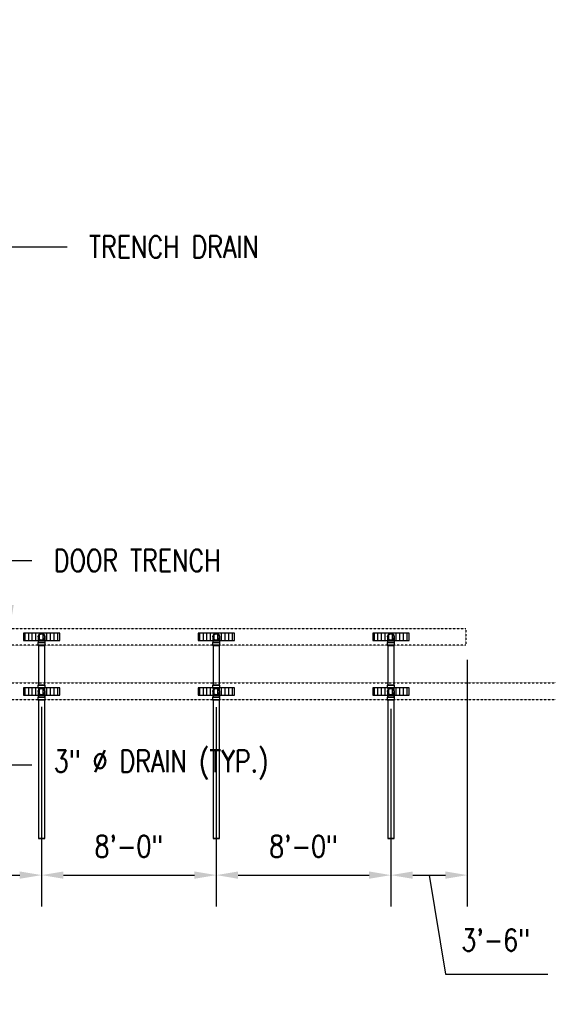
# Model space of a CAD drawing. Header units: inches. Extents: x -783 to 21281, y 0 to 3129.
# Tile 7 of 32: x 345 to 636, y 623 to 1164. Entities that reach past the tile are written whole.
import ezdxf
from ezdxf import colors
from ezdxf.entities.mleader import LeaderData, LeaderLine
from ezdxf.math import Vec2, Vec3

# ---------------------------------------------------------------- set-up
doc = ezdxf.new("R2010")
doc.units = ezdxf.units.IN
doc.header["$MEASUREMENT"] = 0
doc.linetypes.add('Hidden 3_32_', pattern=[0.140625, 0.09375, -0.046875])
for name, color, linetype in [('A-DETL-HDLN', 90, 'Hidden 3_32_'), ('P-PIPE', 3, 'Continuous'), ('S-ANNO-DIMS', 1, 'Continuous'), ('S-ANNO-NOTE', 2, 'Continuous')]:
    doc.layers.add(name, color=color, linetype=linetype)
doc.layers.add('A-WALL-PATT', color=9, linetype='Continuous', true_color=0x808080)
doc.styles.add('Annotative', font='romans.shx', dxfattribs={"width": 0.8, "height": 0.125})
doc.dimstyles.new('Annotative', dxfattribs={"dimscale": 0, "dimtxt": 0.125, "dimasz": 0.125, "dimexe": 0.18, "dimexo": 0.0625, "dimgap": 0.09, "dimtad": 1, "dimdec": 3, "dimzin": 3, "dimdsep": 46, "dimlunit": 4, "dimtxsty": 'Annotative', "dimcen": 0.09, "dimclrt": 2, "dimazin": 2, "dimtfac": 1, "dimtdec": 3, "dimtmove": 0, "dimatfit": 0, "dimfxl": 1, "dimtfill": 1, "dimfrac": 2, "dimtolj": 1, "dimtzin": 0, "dimarcsym": 0})
pattern_1 = [(90, (-6e-12, -7e-13), (-2, 1e-16), [])]

# ---------------------------------------------------------------- blocks, each defined once
blk = doc.blocks.new('Bend - PVC - Sch 40 - DWV_USACE - Standard-1094379-00_SP_Foundation Drainage Plan-TO FDN_DOC')
at = {"layer": 'P-PIPE'}
for p, q in [((656.48, 791.55), (656.48, 790.05)), ((660.43, 790.05), (660.43, 791.55))]:
    blk.add_line(p, q, dxfattribs=at)
at = {"layer": 'P-PIPE', "flags": 128}
for points in [[(656.71, 794.61), (656.71, 794.68), (656.71, 794.75), (656.72, 794.82), (656.73, 794.89), (656.74, 794.96), (656.76, 795.03), (656.77, 795.09), (656.79, 795.16), (656.82, 795.23), (656.84, 795.29), (656.87, 795.35), (656.9, 795.42), (656.94, 795.48), (656.97, 795.54), (657.01, 795.6), (657.05, 795.65), (657.09, 795.71), (657.14, 795.76), (657.19, 795.82), (657.24, 795.86), (657.29, 795.91), (657.34, 795.96), (657.4, 796), (657.45, 796.04), (657.51, 796.08), (657.57, 796.12), (657.63, 796.15), (657.69, 796.18), (657.76, 796.21), (657.82, 796.24), (657.89, 796.26), (657.95, 796.29), (658.02, 796.3), (658.09, 796.32), (658.16, 796.33), (658.23, 796.34), (658.3, 796.35), (658.37, 796.36), (658.44, 796.36), (658.46, 796.36)], [(658.46, 796.36), (658.53, 796.36), (658.6, 796.35), (658.66, 796.35), (658.73, 796.34), (658.8, 796.32), (658.87, 796.31), (658.94, 796.29), (659.01, 796.27), (659.07, 796.25), (659.14, 796.22), (659.2, 796.19), (659.26, 796.16), (659.32, 796.13), (659.38, 796.09), (659.44, 796.05), (659.5, 796.01), (659.56, 795.97), (659.61, 795.93), (659.66, 795.88), (659.71, 795.83), (659.76, 795.78), (659.8, 795.72), (659.85, 795.67), (659.89, 795.61), (659.93, 795.55), (659.96, 795.5), (660, 795.43), (660.03, 795.37), (660.06, 795.31), (660.09, 795.24), (660.11, 795.18), (660.13, 795.11), (660.15, 795.04), (660.17, 794.98), (660.18, 794.91), (660.19, 794.84), (660.2, 794.77), (660.2, 794.7), (660.21, 794.63), (660.21, 794.61)], [(658.46, 792.86), (658.39, 792.86), (658.32, 792.87), (658.25, 792.87), (658.18, 792.88), (658.11, 792.89), (658.04, 792.91), (657.97, 792.93), (657.9, 792.95), (657.84, 792.97), (657.77, 793), (657.71, 793.03), (657.65, 793.06), (657.59, 793.09), (657.53, 793.13), (657.47, 793.17), (657.41, 793.21), (657.35, 793.25), (657.3, 793.29), (657.25, 793.34), (657.2, 793.39), (657.15, 793.44), (657.11, 793.49), (657.06, 793.55), (657.02, 793.61), (656.98, 793.66), (656.95, 793.72), (656.91, 793.78), (656.88, 793.85), (656.85, 793.91), (656.82, 793.98), (656.8, 794.04), (656.78, 794.11), (656.76, 794.18), (656.74, 794.24), (656.73, 794.31), (656.72, 794.38), (656.71, 794.45), (656.71, 794.52), (656.71, 794.59), (656.71, 794.61)], [(656.71, 792.75), (656.71, 792.86), (656.71, 792.97), (656.71, 793.08), (656.71, 793.19), (656.71, 793.29), (656.71, 793.39), (656.71, 793.49), (656.71, 793.58), (656.71, 793.67), (656.71, 793.76), (656.71, 793.84), (656.71, 793.92), (656.71, 794), (656.71, 794.07), (656.71, 794.14), (656.71, 794.2), (656.71, 794.26), (656.71, 794.31), (656.71, 794.36), (656.71, 794.41), (656.71, 794.45), (656.71, 794.49), (656.71, 794.52), (656.71, 794.55), (656.71, 794.57), (656.71, 794.59), (656.71, 794.6), (656.71, 794.61), (656.71, 794.61)], [(656.71, 791.55), (656.71, 791.67), (656.71, 791.79), (656.71, 791.92), (656.71, 792.04), (656.71, 792.16), (656.71, 792.28), (656.71, 792.4), (656.71, 792.52), (656.71, 792.63), (656.71, 792.71)], [(660.21, 794.61), (660.2, 794.54), (660.2, 794.47), (660.19, 794.4), (660.18, 794.33), (660.17, 794.26), (660.16, 794.19), (660.14, 794.13), (660.12, 794.06), (660.09, 793.99), (660.07, 793.93), (660.04, 793.86), (660.01, 793.8), (659.97, 793.74), (659.94, 793.68), (659.9, 793.62), (659.86, 793.56), (659.82, 793.51), (659.77, 793.46), (659.72, 793.4), (659.67, 793.35), (659.62, 793.31), (659.57, 793.26), (659.52, 793.22), (659.46, 793.18), (659.4, 793.14), (659.34, 793.1), (659.28, 793.07), (659.22, 793.03), (659.15, 793.01), (659.09, 792.98), (659.02, 792.95), (658.96, 792.93), (658.89, 792.91), (658.82, 792.9), (658.75, 792.88), (658.68, 792.87), (658.61, 792.87), (658.54, 792.86), (658.47, 792.86), (658.46, 792.86)], [(660.21, 794.61), (660.21, 794.61), (660.21, 794.6), (660.21, 794.59), (660.21, 794.57), (660.21, 794.55), (660.21, 794.52), (660.21, 794.49), (660.21, 794.45), (660.21, 794.41), (660.21, 794.37), (660.21, 794.31), (660.21, 794.26), (660.21, 794.2), (660.21, 794.14), (660.21, 794.07), (660.21, 794), (660.21, 793.92), (660.21, 793.84), (660.21, 793.76), (660.21, 793.67), (660.21, 793.58), (660.21, 793.49), (660.21, 793.39), (660.21, 793.29), (660.21, 793.19), (660.21, 793.08), (660.21, 792.97), (660.21, 792.86), (660.21, 792.75), (660.21, 792.71)], [(660.21, 792.71), (660.21, 792.64), (660.21, 792.52), (660.21, 792.4), (660.21, 792.28), (660.21, 792.16), (660.21, 792.04), (660.21, 791.92), (660.21, 791.8), (660.21, 791.67), (660.21, 791.55), (660.21, 791.55)]]:
    blk.add_lwpolyline(points, dxfattribs=at)
at = {"layer": 'P-PIPE'}
for radius, start, end in [(1.98, 90, 254.3897), (1.98, 90, 254.3897), (1.75, 90, 270), (1.98, 285.6103, 90), (1.98, 285.6103, 90), (1.75, 270, 90), (1.98, 255, 270), (1.98, 255, 270), (1.98, 270, 285), (1.98, 270, 285)]:
    blk.add_arc((658.46, 794.61), radius, start, end, dxfattribs=at)
for centre, major_axis, start_param, end_param in [((658.46, 791.55), (1.98, 0), 1.570796, 4.712389), ((658.46, 790.05), (1.98, 0), 1.570796, 4.712389), ((658.46, 791.55), (1.75, 0), 1.570796, 4.712389), ((658.46, 791.55), (1.98, 0), 4.712389, 7.853982), ((658.46, 791.55), (1.75, 0), 4.712389, 7.853982), ((658.46, 790.05), (1.98, 0), 4.712389, 7.853982)]:
    blk.add_ellipse(centre, major_axis=major_axis, ratio=0.010416, start_param=start_param, end_param=end_param, dxfattribs=at)
blk = doc.blocks.new('Mechanical_Box_H_rvt-1-00_SP_Foundation Drainage Plan-TO FDN_DOC')
at = {"layer": 'P-PIPE'}
for p, q in [((355.33, 820.05), (355.33, 798.12)), ((358.83, 798.12), (358.83, 820.05)), ((451.33, 820.05), (451.33, 798.12)), ((454.83, 798.12), (454.83, 820.05)), ((547.33, 820.05), (547.33, 798.12)), ((550.83, 798.12), (550.83, 820.05)), ((355.1, 798.12), (355.1, 796.71)), ((355.1, 796.71), (355.1, 796.62)), ((355.33, 796.62), (355.33, 792.71)), ((358.83, 792.71), (358.83, 796.62)), ((359.06, 796.71), (359.06, 798.12)), ((359.06, 796.62), (359.06, 796.71)), ((451.1, 798.12), (451.1, 796.71)), ((451.1, 796.71), (451.1, 796.62)), ((451.33, 796.62), (451.33, 792.71)), ((454.83, 792.71), (454.83, 796.62)), ((455.06, 796.71), (455.06, 798.12)), ((455.06, 796.62), (455.06, 796.71)), ((547.1, 798.12), (547.1, 796.71)), ((547.1, 796.71), (547.1, 796.62)), ((547.33, 796.62), (547.33, 792.71)), ((550.83, 792.71), (550.83, 796.62)), ((551.06, 796.71), (551.06, 798.12)), ((551.06, 796.62), (551.06, 796.71)), ((355.1, 791.63), (355.1, 790.13)), ((355.33, 792.71), (355.33, 791.63)), ((355.33, 790.13), (355.33, 713.98)), ((358.83, 791.63), (358.83, 792.71)), ((358.83, 713.98), (358.83, 790.13)), ((359.06, 790.13), (359.06, 791.63)), ((451.1, 791.63), (451.1, 790.13)), ((451.33, 792.71), (451.33, 791.63)), ((451.33, 790.13), (451.33, 713.98)), ((454.83, 791.63), (454.83, 792.71)), ((454.83, 713.98), (454.83, 790.13)), ((455.06, 790.13), (455.06, 791.63)), ((547.1, 791.63), (547.1, 790.13)), ((547.33, 792.71), (547.33, 791.63)), ((547.33, 790.13), (547.33, 713.98)), ((550.83, 791.63), (550.83, 792.71)), ((550.83, 713.98), (550.83, 790.13)), ((551.06, 790.13), (551.06, 791.63))]:
    blk.add_line(p, q, dxfattribs=at)
at = {"layer": 'P-PIPE', "flags": 128}
for points in [[(355.33, 794.61), (355.33, 794.68), (355.33, 794.75), (355.34, 794.82), (355.35, 794.89), (355.36, 794.96), (355.38, 795.03), (355.4, 795.09), (355.42, 795.16), (355.44, 795.23), (355.47, 795.29), (355.49, 795.35), (355.52, 795.42), (355.56, 795.48), (355.59, 795.54), (355.63, 795.6), (355.67, 795.65), (355.72, 795.71), (355.76, 795.76), (355.81, 795.82), (355.86, 795.86), (355.91, 795.91), (355.96, 795.96), (356.02, 796), (356.07, 796.04), (356.13, 796.08), (356.19, 796.12), (356.25, 796.15), (356.31, 796.18), (356.38, 796.21), (356.44, 796.24), (356.51, 796.26), (356.58, 796.29), (356.64, 796.3), (356.71, 796.32), (356.78, 796.33), (356.85, 796.34), (356.92, 796.35), (356.99, 796.36), (357.06, 796.36), (357.08, 796.36)], [(357.08, 796.36), (357.15, 796.36), (357.22, 796.35), (357.29, 796.35), (357.36, 796.34), (357.42, 796.32), (357.49, 796.31), (357.56, 796.29), (357.63, 796.27), (357.69, 796.25), (357.76, 796.22), (357.82, 796.19), (357.89, 796.16), (357.95, 796.13), (358.01, 796.09), (358.07, 796.05), (358.12, 796.01), (358.18, 795.97), (358.23, 795.93), (358.28, 795.88), (358.33, 795.83), (358.38, 795.78), (358.43, 795.72), (358.47, 795.67), (358.51, 795.61), (358.55, 795.55), (358.59, 795.5), (358.62, 795.43), (358.65, 795.37), (358.68, 795.31), (358.71, 795.24), (358.73, 795.18), (358.75, 795.11), (358.77, 795.04), (358.79, 794.98), (358.8, 794.91), (358.81, 794.84), (358.82, 794.77), (358.82, 794.7), (358.83, 794.63), (358.83, 794.61)], [(451.33, 794.61), (451.33, 794.68), (451.33, 794.75), (451.34, 794.82), (451.35, 794.89), (451.36, 794.96), (451.38, 795.03), (451.4, 795.09), (451.42, 795.16), (451.44, 795.23), (451.47, 795.29), (451.49, 795.35), (451.52, 795.42), (451.56, 795.48), (451.59, 795.54), (451.63, 795.6), (451.67, 795.65), (451.72, 795.71), (451.76, 795.76), (451.81, 795.82), (451.86, 795.86), (451.91, 795.91), (451.96, 795.96), (452.02, 796), (452.07, 796.04), (452.13, 796.08), (452.19, 796.12), (452.25, 796.15), (452.31, 796.18), (452.38, 796.21), (452.44, 796.24), (452.51, 796.26), (452.58, 796.29), (452.64, 796.3), (452.71, 796.32), (452.78, 796.33), (452.85, 796.34), (452.92, 796.35), (452.99, 796.36), (453.06, 796.36), (453.08, 796.36)], [(453.08, 796.36), (453.15, 796.36), (453.22, 796.35), (453.29, 796.35), (453.36, 796.34), (453.42, 796.32), (453.49, 796.31), (453.56, 796.29), (453.63, 796.27), (453.69, 796.25), (453.76, 796.22), (453.82, 796.19), (453.89, 796.16), (453.95, 796.13), (454.01, 796.09), (454.07, 796.05), (454.12, 796.01), (454.18, 795.97), (454.23, 795.93), (454.28, 795.88), (454.33, 795.83), (454.38, 795.78), (454.43, 795.72), (454.47, 795.67), (454.51, 795.61), (454.55, 795.55), (454.59, 795.5), (454.62, 795.43), (454.65, 795.37), (454.68, 795.31), (454.71, 795.24), (454.73, 795.18), (454.75, 795.11), (454.77, 795.04), (454.79, 794.98), (454.8, 794.91), (454.81, 794.84), (454.82, 794.77), (454.82, 794.7), (454.83, 794.63), (454.83, 794.61)], [(547.33, 794.61), (547.33, 794.68), (547.33, 794.75), (547.34, 794.82), (547.35, 794.89), (547.36, 794.96), (547.38, 795.03), (547.4, 795.09), (547.42, 795.16), (547.44, 795.23), (547.47, 795.29), (547.49, 795.35), (547.52, 795.42), (547.56, 795.48), (547.59, 795.54), (547.63, 795.6), (547.67, 795.65), (547.72, 795.71), (547.76, 795.76), (547.81, 795.82), (547.86, 795.86), (547.91, 795.91), (547.96, 795.96), (548.02, 796), (548.07, 796.04), (548.13, 796.08), (548.19, 796.12), (548.25, 796.15), (548.31, 796.18), (548.38, 796.21), (548.44, 796.24), (548.51, 796.26), (548.58, 796.29), (548.64, 796.3), (548.71, 796.32), (548.78, 796.33), (548.85, 796.34), (548.92, 796.35), (548.99, 796.36), (549.06, 796.36), (549.08, 796.36)], [(549.08, 796.36), (549.15, 796.36), (549.22, 796.35), (549.29, 796.35), (549.36, 796.34), (549.42, 796.32), (549.49, 796.31), (549.56, 796.29), (549.63, 796.27), (549.69, 796.25), (549.76, 796.22), (549.82, 796.19), (549.89, 796.16), (549.95, 796.13), (550.01, 796.09), (550.07, 796.05), (550.12, 796.01), (550.18, 795.97), (550.23, 795.93), (550.28, 795.88), (550.33, 795.83), (550.38, 795.78), (550.43, 795.72), (550.47, 795.67), (550.51, 795.61), (550.55, 795.55), (550.59, 795.5), (550.62, 795.43), (550.65, 795.37), (550.68, 795.31), (550.71, 795.24), (550.73, 795.18), (550.75, 795.11), (550.77, 795.04), (550.79, 794.98), (550.8, 794.91), (550.81, 794.84), (550.82, 794.77), (550.82, 794.7), (550.83, 794.63), (550.83, 794.61)], [(357.08, 792.86), (357.01, 792.86), (356.94, 792.87), (356.87, 792.87), (356.8, 792.88), (356.73, 792.89), (356.66, 792.91), (356.59, 792.93), (356.53, 792.95), (356.46, 792.97), (356.4, 793), (356.33, 793.03), (356.27, 793.06), (356.21, 793.09), (356.15, 793.13), (356.09, 793.17), (356.03, 793.21), (355.98, 793.25), (355.92, 793.29), (355.87, 793.34), (355.82, 793.39), (355.77, 793.44), (355.73, 793.49), (355.68, 793.55), (355.64, 793.61), (355.6, 793.66), (355.57, 793.72), (355.53, 793.78), (355.5, 793.85), (355.47, 793.91), (355.45, 793.98), (355.42, 794.04), (355.4, 794.11), (355.38, 794.18), (355.37, 794.24), (355.35, 794.31), (355.34, 794.38), (355.33, 794.45), (355.33, 794.52), (355.33, 794.59), (355.33, 794.61)], [(355.33, 792.74), (355.33, 792.86), (355.33, 792.97), (355.33, 793.08), (355.33, 793.18), (355.33, 793.28), (355.33, 793.39), (355.33, 793.48), (355.33, 793.58), (355.33, 793.67), (355.33, 793.75), (355.33, 793.84), (355.33, 793.92), (355.33, 793.99), (355.33, 794.07), (355.33, 794.13), (355.33, 794.2), (355.33, 794.26), (355.33, 794.31), (355.33, 794.36), (355.33, 794.41), (355.33, 794.45), (355.33, 794.49), (355.33, 794.52), (355.33, 794.55), (355.33, 794.57), (355.33, 794.59), (355.33, 794.6), (355.33, 794.61), (355.33, 794.61)], [(355.33, 791.54), (355.33, 791.66), (355.33, 791.79), (355.33, 791.91), (355.33, 792.03), (355.33, 792.15), (355.33, 792.27), (355.33, 792.39), (355.33, 792.51), (355.33, 792.63), (355.33, 792.71)], [(358.83, 794.61), (358.83, 794.54), (358.82, 794.47), (358.81, 794.4), (358.8, 794.33), (358.79, 794.26), (358.78, 794.19), (358.76, 794.13), (358.74, 794.06), (358.71, 793.99), (358.69, 793.93), (358.66, 793.86), (358.63, 793.8), (358.6, 793.74), (358.56, 793.68), (358.52, 793.62), (358.48, 793.56), (358.44, 793.51), (358.39, 793.46), (358.35, 793.4), (358.3, 793.35), (358.25, 793.31), (358.19, 793.26), (358.14, 793.22), (358.08, 793.18), (358.02, 793.14), (357.96, 793.1), (357.9, 793.07), (357.84, 793.03), (357.78, 793.01), (357.71, 792.98), (357.65, 792.95), (357.58, 792.93), (357.51, 792.91), (357.44, 792.9), (357.37, 792.88), (357.31, 792.87), (357.24, 792.87), (357.17, 792.86), (357.1, 792.86), (357.08, 792.86)], [(358.83, 794.61), (358.83, 794.61), (358.83, 794.6), (358.83, 794.59), (358.83, 794.57), (358.83, 794.55), (358.83, 794.52), (358.83, 794.49), (358.83, 794.45), (358.83, 794.41), (358.83, 794.36), (358.83, 794.31), (358.83, 794.26), (358.83, 794.2), (358.83, 794.14), (358.83, 794.07), (358.83, 794), (358.83, 793.92), (358.83, 793.84), (358.83, 793.76), (358.83, 793.67), (358.83, 793.58), (358.83, 793.48), (358.83, 793.39), (358.83, 793.29), (358.83, 793.18), (358.83, 793.08), (358.83, 792.97), (358.83, 792.86), (358.83, 792.75)], [(358.83, 792.71), (358.83, 792.63), (358.83, 792.51), (358.83, 792.4), (358.83, 792.28), (358.83, 792.16), (358.83, 792.03), (358.83, 791.91), (358.83, 791.79), (358.83, 791.66), (358.83, 791.54), (358.83, 791.54)], [(453.08, 792.86), (453.01, 792.86), (452.94, 792.87), (452.87, 792.87), (452.8, 792.88), (452.73, 792.89), (452.66, 792.91), (452.59, 792.93), (452.53, 792.95), (452.46, 792.97), (452.4, 793), (452.33, 793.03), (452.27, 793.06), (452.21, 793.09), (452.15, 793.13), (452.09, 793.17), (452.03, 793.21), (451.98, 793.25), (451.92, 793.29), (451.87, 793.34), (451.82, 793.39), (451.77, 793.44), (451.73, 793.49), (451.68, 793.55), (451.64, 793.61), (451.6, 793.66), (451.57, 793.72), (451.53, 793.78), (451.5, 793.85), (451.47, 793.91), (451.45, 793.98), (451.42, 794.04), (451.4, 794.11), (451.38, 794.18), (451.37, 794.24), (451.35, 794.31), (451.34, 794.38), (451.33, 794.45), (451.33, 794.52), (451.33, 794.59), (451.33, 794.61)], [(451.33, 792.74), (451.33, 792.86), (451.33, 792.97), (451.33, 793.08), (451.33, 793.18), (451.33, 793.28), (451.33, 793.39), (451.33, 793.48), (451.33, 793.58), (451.33, 793.67), (451.33, 793.75), (451.33, 793.84), (451.33, 793.92), (451.33, 793.99), (451.33, 794.07), (451.33, 794.13), (451.33, 794.2), (451.33, 794.26), (451.33, 794.31), (451.33, 794.36), (451.33, 794.41), (451.33, 794.45), (451.33, 794.49), (451.33, 794.52), (451.33, 794.55), (451.33, 794.57), (451.33, 794.59), (451.33, 794.6), (451.33, 794.61), (451.33, 794.61)], [(451.33, 791.54), (451.33, 791.66), (451.33, 791.79), (451.33, 791.91), (451.33, 792.03), (451.33, 792.15), (451.33, 792.27), (451.33, 792.39), (451.33, 792.51), (451.33, 792.63), (451.33, 792.71)], [(454.83, 794.61), (454.83, 794.54), (454.82, 794.47), (454.81, 794.4), (454.8, 794.33), (454.79, 794.26), (454.78, 794.19), (454.76, 794.13), (454.74, 794.06), (454.71, 793.99), (454.69, 793.93), (454.66, 793.86), (454.63, 793.8), (454.6, 793.74), (454.56, 793.68), (454.52, 793.62), (454.48, 793.56), (454.44, 793.51), (454.39, 793.46), (454.35, 793.4), (454.3, 793.35), (454.25, 793.31), (454.19, 793.26), (454.14, 793.22), (454.08, 793.18), (454.02, 793.14), (453.96, 793.1), (453.9, 793.07), (453.84, 793.03), (453.78, 793.01), (453.71, 792.98), (453.65, 792.95), (453.58, 792.93), (453.51, 792.91), (453.44, 792.9), (453.37, 792.88), (453.31, 792.87), (453.24, 792.87), (453.17, 792.86), (453.1, 792.86), (453.08, 792.86)], [(454.83, 794.61), (454.83, 794.61), (454.83, 794.6), (454.83, 794.59), (454.83, 794.57), (454.83, 794.55), (454.83, 794.52), (454.83, 794.49), (454.83, 794.45), (454.83, 794.41), (454.83, 794.36), (454.83, 794.31), (454.83, 794.26), (454.83, 794.2), (454.83, 794.14), (454.83, 794.07), (454.83, 794), (454.83, 793.92), (454.83, 793.84), (454.83, 793.76), (454.83, 793.67), (454.83, 793.58), (454.83, 793.48), (454.83, 793.39), (454.83, 793.29), (454.83, 793.18), (454.83, 793.08), (454.83, 792.97), (454.83, 792.86), (454.83, 792.75)], [(454.83, 792.71), (454.83, 792.63), (454.83, 792.51), (454.83, 792.4), (454.83, 792.28), (454.83, 792.16), (454.83, 792.03), (454.83, 791.91), (454.83, 791.79), (454.83, 791.66), (454.83, 791.54), (454.83, 791.54)], [(549.08, 792.86), (549.01, 792.86), (548.94, 792.87), (548.87, 792.87), (548.8, 792.88), (548.73, 792.89), (548.66, 792.91), (548.59, 792.93), (548.53, 792.95), (548.46, 792.97), (548.4, 793), (548.33, 793.03), (548.27, 793.06), (548.21, 793.09), (548.15, 793.13), (548.09, 793.17), (548.03, 793.21), (547.98, 793.25), (547.92, 793.29), (547.87, 793.34), (547.82, 793.39), (547.77, 793.44), (547.73, 793.49), (547.68, 793.55), (547.64, 793.61), (547.6, 793.66), (547.57, 793.72), (547.53, 793.78), (547.5, 793.85), (547.47, 793.91), (547.45, 793.98), (547.42, 794.04), (547.4, 794.11), (547.38, 794.18), (547.37, 794.24), (547.35, 794.31), (547.34, 794.38), (547.33, 794.45), (547.33, 794.52), (547.33, 794.59), (547.33, 794.61)], [(547.33, 792.74), (547.33, 792.86), (547.33, 792.97), (547.33, 793.08), (547.33, 793.18), (547.33, 793.28), (547.33, 793.39), (547.33, 793.48), (547.33, 793.58), (547.33, 793.67), (547.33, 793.75), (547.33, 793.84), (547.33, 793.92), (547.33, 793.99), (547.33, 794.07), (547.33, 794.13), (547.33, 794.2), (547.33, 794.26), (547.33, 794.31), (547.33, 794.36), (547.33, 794.41), (547.33, 794.45), (547.33, 794.49), (547.33, 794.52), (547.33, 794.55), (547.33, 794.57), (547.33, 794.59), (547.33, 794.6), (547.33, 794.61), (547.33, 794.61)], [(547.33, 791.54), (547.33, 791.66), (547.33, 791.79), (547.33, 791.91), (547.33, 792.03), (547.33, 792.15), (547.33, 792.27), (547.33, 792.39), (547.33, 792.51), (547.33, 792.63), (547.33, 792.71)], [(550.83, 794.61), (550.83, 794.54), (550.82, 794.47), (550.81, 794.4), (550.8, 794.33), (550.79, 794.26), (550.78, 794.19), (550.76, 794.13), (550.74, 794.06), (550.71, 793.99), (550.69, 793.93), (550.66, 793.86), (550.63, 793.8), (550.6, 793.74), (550.56, 793.68), (550.52, 793.62), (550.48, 793.56), (550.44, 793.51), (550.39, 793.46), (550.35, 793.4), (550.3, 793.35), (550.25, 793.31), (550.19, 793.26), (550.14, 793.22), (550.08, 793.18), (550.02, 793.14), (549.96, 793.1), (549.9, 793.07), (549.84, 793.03), (549.78, 793.01), (549.71, 792.98), (549.65, 792.95), (549.58, 792.93), (549.51, 792.91), (549.44, 792.9), (549.37, 792.88), (549.31, 792.87), (549.24, 792.87), (549.17, 792.86), (549.1, 792.86), (549.08, 792.86)], [(550.83, 794.61), (550.83, 794.61), (550.83, 794.6), (550.83, 794.59), (550.83, 794.57), (550.83, 794.55), (550.83, 794.52), (550.83, 794.49), (550.83, 794.45), (550.83, 794.41), (550.83, 794.36), (550.83, 794.31), (550.83, 794.26), (550.83, 794.2), (550.83, 794.14), (550.83, 794.07), (550.83, 794), (550.83, 793.92), (550.83, 793.84), (550.83, 793.76), (550.83, 793.67), (550.83, 793.58), (550.83, 793.48), (550.83, 793.39), (550.83, 793.29), (550.83, 793.18), (550.83, 793.08), (550.83, 792.97), (550.83, 792.86), (550.83, 792.75)], [(550.83, 792.71), (550.83, 792.63), (550.83, 792.51), (550.83, 792.4), (550.83, 792.28), (550.83, 792.16), (550.83, 792.03), (550.83, 791.91), (550.83, 791.79), (550.83, 791.66), (550.83, 791.54), (550.83, 791.54)]]:
    blk.add_lwpolyline(points, dxfattribs=at)
at = {"layer": 'P-PIPE'}
for centre, radius, start, end in [((357.08, 824.61), 1.75, 0, 180), ((357.08, 824.61), 1.75, 180, 0), ((453.08, 824.61), 1.75, 0, 180), ((453.08, 824.61), 1.75, 180, 0), ((549.08, 824.61), 1.75, 0, 180), ((549.08, 824.61), 1.75, 180, 0), ((357.08, 794.61), 1.98, 90, 254.3897), ((357.08, 794.61), 1.98, 90, 254.3897), ((357.08, 794.61), 1.75, 0, 180), ((357.08, 794.61), 1.75, 90, 270), ((357.08, 794.61), 1.98, 285.6103, 90), ((357.08, 794.61), 1.98, 285.6103, 90), ((357.08, 794.61), 1.75, 270, 90), ((453.08, 794.61), 1.98, 90, 254.3897), ((453.08, 794.61), 1.98, 90, 254.3897), ((453.08, 794.61), 1.75, 0, 180), ((453.08, 794.61), 1.75, 90, 270), ((453.08, 794.61), 1.98, 285.6103, 90), ((453.08, 794.61), 1.98, 285.6103, 90), ((453.08, 794.61), 1.75, 270, 90), ((549.08, 794.61), 1.98, 90, 254.3897), ((549.08, 794.61), 1.98, 90, 254.3897), ((549.08, 794.61), 1.75, 0, 180), ((549.08, 794.61), 1.75, 90, 270), ((549.08, 794.61), 1.98, 285.6103, 90), ((549.08, 794.61), 1.98, 285.6103, 90), ((549.08, 794.61), 1.75, 270, 90), ((357.08, 794.61), 1.75, 180, 0), ((357.08, 794.61), 1.98, 255, 270), ((357.08, 794.61), 1.98, 255, 270), ((357.08, 794.61), 1.98, 270, 285), ((357.08, 794.61), 1.98, 270, 285), ((453.08, 794.61), 1.75, 180, 0), ((453.08, 794.61), 1.98, 255, 270), ((453.08, 794.61), 1.98, 255, 270), ((453.08, 794.61), 1.98, 270, 285), ((453.08, 794.61), 1.98, 270, 285), ((549.08, 794.61), 1.75, 180, 0), ((549.08, 794.61), 1.98, 255, 270), ((549.08, 794.61), 1.98, 255, 270), ((549.08, 794.61), 1.98, 270, 285), ((549.08, 794.61), 1.98, 270, 285)]:
    blk.add_arc(centre, radius, start, end, dxfattribs=at)
for centre, major_axis, start_param, end_param in [((357.08, 820.05), (1.75, 0), 1.570796, 3.141593), ((357.08, 820.05), (1.75, 0), 3.141593, 4.712389), ((357.08, 820.05), (1.75, 0), 0, 1.570796), ((357.08, 820.05), (1.75, 0), 4.712389, 6.283185), ((453.08, 820.05), (1.75, 0), 1.570796, 3.141593), ((453.08, 820.05), (1.75, 0), 3.141593, 4.712389), ((453.08, 820.05), (1.75, 0), 0, 1.570796), ((453.08, 820.05), (1.75, 0), 4.712389, 6.283185), ((549.08, 820.05), (1.75, 0), 1.570796, 3.141593), ((549.08, 820.05), (1.75, 0), 3.141593, 4.712389), ((549.08, 820.05), (1.75, 0), 0, 1.570796), ((549.08, 820.05), (1.75, 0), 4.712389, 6.283185), ((357.08, 798.12), (1.98, 0), 1.570796, 4.712389), ((357.08, 796.62), (1.98, 0), 1.570796, 4.712389), ((357.08, 798.12), (1.75, 0), 1.570796, 3.141593), ((357.08, 798.12), (1.75, 0), 3.141593, 4.712389), ((357.08, 796.62), (1.75, 0), 1.570796, 4.712389), ((357.08, 798.12), (1.98, 0), 4.712389, 7.853982), ((357.08, 798.12), (1.75, 0), 0, 1.570796), ((357.08, 798.12), (1.75, 0), 4.712389, 6.283185), ((357.08, 796.62), (1.98, 0), 4.712389, 7.853982), ((357.08, 796.62), (1.75, 0), 4.712389, 7.853982), ((453.08, 798.12), (1.98, 0), 1.570796, 4.712389), ((453.08, 796.62), (1.98, 0), 1.570796, 4.712389), ((453.08, 798.12), (1.75, 0), 1.570796, 3.141593), ((453.08, 798.12), (1.75, 0), 3.141593, 4.712389), ((453.08, 796.62), (1.75, 0), 1.570796, 4.712389), ((453.08, 798.12), (1.98, 0), 4.712389, 7.853982), ((453.08, 798.12), (1.75, 0), 0, 1.570796), ((453.08, 798.12), (1.75, 0), 4.712389, 6.283185), ((453.08, 796.62), (1.98, 0), 4.712389, 7.853982), ((453.08, 796.62), (1.75, 0), 4.712389, 7.853982), ((549.08, 798.12), (1.98, 0), 1.570796, 4.712389), ((549.08, 796.62), (1.98, 0), 1.570796, 4.712389), ((549.08, 798.12), (1.75, 0), 1.570796, 3.141593), ((549.08, 798.12), (1.75, 0), 3.141593, 4.712389), ((549.08, 796.62), (1.75, 0), 1.570796, 4.712389), ((549.08, 798.12), (1.98, 0), 4.712389, 7.853982), ((549.08, 798.12), (1.75, 0), 0, 1.570796), ((549.08, 798.12), (1.75, 0), 4.712389, 6.283185), ((549.08, 796.62), (1.98, 0), 4.712389, 7.853982), ((549.08, 796.62), (1.75, 0), 4.712389, 7.853982), ((357.08, 791.63), (1.98, 0), 1.570796, 4.712389), ((357.08, 790.13), (1.98, 0), 1.570796, 4.712389), ((357.08, 791.63), (1.75, 0), 1.570796, 4.712389), ((357.08, 791.54), (1.75, 0), 1.570796, 4.712389), ((357.08, 790.13), (1.75, 0), 1.570796, 3.141593), ((357.08, 790.13), (1.75, 0), 3.141593, 4.712389), ((357.08, 791.63), (1.75, 0), 4.712389, 7.853982), ((357.08, 791.63), (1.98, 0), 4.712389, 7.853982), ((357.08, 791.54), (1.75, 0), 4.712389, 7.853982), ((357.08, 790.13), (1.75, 0), 0, 1.570796), ((357.08, 790.13), (1.98, 0), 4.712389, 7.853982), ((357.08, 790.13), (1.75, 0), 4.712389, 6.283185), ((453.08, 791.63), (1.98, 0), 1.570796, 4.712389), ((453.08, 790.13), (1.98, 0), 1.570796, 4.712389), ((453.08, 791.63), (1.75, 0), 1.570796, 4.712389), ((453.08, 791.54), (1.75, 0), 1.570796, 4.712389), ((453.08, 790.13), (1.75, 0), 1.570796, 3.141593), ((453.08, 790.13), (1.75, 0), 3.141593, 4.712389), ((453.08, 791.63), (1.75, 0), 4.712389, 7.853982), ((453.08, 791.63), (1.98, 0), 4.712389, 7.853982), ((453.08, 791.54), (1.75, 0), 4.712389, 7.853982), ((453.08, 790.13), (1.75, 0), 0, 1.570796), ((453.08, 790.13), (1.98, 0), 4.712389, 7.853982), ((453.08, 790.13), (1.75, 0), 4.712389, 6.283185), ((549.08, 791.63), (1.98, 0), 1.570796, 4.712389), ((549.08, 790.13), (1.98, 0), 1.570796, 4.712389), ((549.08, 791.63), (1.75, 0), 1.570796, 4.712389), ((549.08, 791.54), (1.75, 0), 1.570796, 4.712389), ((549.08, 790.13), (1.75, 0), 1.570796, 3.141593), ((549.08, 790.13), (1.75, 0), 3.141593, 4.712389), ((549.08, 791.63), (1.75, 0), 4.712389, 7.853982), ((549.08, 791.63), (1.98, 0), 4.712389, 7.853982), ((549.08, 791.54), (1.75, 0), 4.712389, 7.853982), ((549.08, 790.13), (1.75, 0), 0, 1.570796), ((549.08, 790.13), (1.98, 0), 4.712389, 7.853982), ((549.08, 790.13), (1.75, 0), 4.712389, 6.283185), ((357.08, 713.98), (1.75, 0), 1.570796, 3.141593), ((357.08, 713.98), (1.75, 0), 3.141593, 4.712389), ((357.08, 713.98), (1.75, 0), 0, 1.570796), ((357.08, 713.98), (1.75, 0), 4.712389, 6.283185), ((453.08, 713.98), (1.75, 0), 1.570796, 3.141593), ((453.08, 713.98), (1.75, 0), 3.141593, 4.712389), ((453.08, 713.98), (1.75, 0), 0, 1.570796), ((453.08, 713.98), (1.75, 0), 4.712389, 6.283185), ((549.08, 713.98), (1.75, 0), 1.570796, 3.141593), ((549.08, 713.98), (1.75, 0), 3.141593, 4.712389), ((549.08, 713.98), (1.75, 0), 0, 1.570796), ((549.08, 713.98), (1.75, 0), 4.712389, 6.283185)]:
    blk.add_ellipse(centre, major_axis=major_axis, ratio=0.010416, start_param=start_param, end_param=end_param, dxfattribs=at)
at = {"layer": 'P-PIPE', "color": 3, "lineweight": 9}
for p in [(-301.38, 30), (-205.38, 30), (-109.38, 30)]:
    blk.add_blockref('Bend - PVC - Sch 40 - DWV_USACE - Standard-1094379-00_SP_Foundation Drainage Plan-TO FDN_DOC', p, dxfattribs=at)
blk = doc.blocks.new('*D48')
at = {"layer": 'Defpoints', "color": 0, "transparency": 16777216}
for p in [(261.08, 777.28), (357.08, 776.28), (357.08, 693.8)]:
    blk.add_point(p, dxfattribs=at)
at = {"layer": 'S-ANNO-DIMS', "color": 0, "lineweight": -2, "transparency": 16777216}
for p, q in [((261.08, 771.28), (261.08, 676.52)), ((357.08, 770.28), (357.08, 676.52)), ((273.08, 693.8), (345.08, 693.8))]:
    blk.add_line(p, q, dxfattribs=at)
at = {"layer": 'S-ANNO-DIMS', "color": 0, "transparency": 16777216}
for points in [[(273.08, 695.8), (273.08, 691.8), (261.08, 693.8)], [(345.08, 695.8), (345.08, 691.8), (357.08, 693.8)]]:
    blk.add_solid(points, dxfattribs=at)
at = {"layer": 'S-ANNO-DIMS', "color": 2, "lineweight": -3, "transparency": 16777216, "insert": (309.08, 709.58), "char_height": 12, "attachment_point": 5, "style": 'Annotative', "bg_fill": 3, "box_fill_scale": 1.25, "bg_fill_color": 256, "bg_fill_true_color": 13158600, "bg_fill_transparency": 0}
blk.add_mtext('\\A1;8\'-0"', dxfattribs=at)
blk = doc.blocks.new('*D49')
at = {"layer": 'Defpoints', "color": 0, "transparency": 16777216}
for p in [(357.08, 792.23), (453.08, 787.19), (453.08, 693.8)]:
    blk.add_point(p, dxfattribs=at)
at = {"layer": 'S-ANNO-DIMS', "color": 0, "lineweight": -2, "transparency": 16777216}
for p, q in [((357.08, 786.23), (357.08, 676.52)), ((453.08, 781.19), (453.08, 676.52)), ((369.08, 693.8), (441.08, 693.8))]:
    blk.add_line(p, q, dxfattribs=at)
at = {"layer": 'S-ANNO-DIMS', "color": 0, "transparency": 16777216}
for points in [[(369.08, 695.8), (369.08, 691.8), (357.08, 693.8)], [(441.08, 695.8), (441.08, 691.8), (453.08, 693.8)]]:
    blk.add_solid(points, dxfattribs=at)
at = {"layer": 'S-ANNO-DIMS', "color": 2, "lineweight": -3, "transparency": 16777216, "insert": (405.08, 709.58), "char_height": 12, "attachment_point": 5, "style": 'Annotative', "bg_fill": 3, "box_fill_scale": 1.25, "bg_fill_color": 256, "bg_fill_true_color": 13158600, "bg_fill_transparency": 0}
blk.add_mtext('\\A1;8\'-0"', dxfattribs=at)
blk = doc.blocks.new('*D50')
at = {"layer": 'Defpoints', "color": 0, "transparency": 16777216}
for p in [(453.08, 792.09), (549.08, 775.21), (549.08, 693.8)]:
    blk.add_point(p, dxfattribs=at)
at = {"layer": 'S-ANNO-DIMS', "color": 0, "lineweight": -2, "transparency": 16777216}
for p, q in [((453.08, 786.09), (453.08, 676.52)), ((549.08, 769.21), (549.08, 676.52)), ((465.08, 693.8), (537.08, 693.8))]:
    blk.add_line(p, q, dxfattribs=at)
at = {"layer": 'S-ANNO-DIMS', "color": 0, "transparency": 16777216}
for points in [[(465.08, 695.8), (465.08, 691.8), (453.08, 693.8)], [(537.08, 695.8), (537.08, 691.8), (549.08, 693.8)]]:
    blk.add_solid(points, dxfattribs=at)
at = {"layer": 'S-ANNO-DIMS', "color": 2, "lineweight": -3, "transparency": 16777216, "insert": (501.08, 709.58), "char_height": 12, "attachment_point": 5, "style": 'Annotative', "bg_fill": 3, "box_fill_scale": 1.25, "bg_fill_color": 256, "bg_fill_true_color": 13158600, "bg_fill_transparency": 0}
blk.add_mtext('\\A1;8\'-0"', dxfattribs=at)
blk = doc.blocks.new('*D51')
at = {"layer": 'Defpoints', "color": 0, "transparency": 16777216}
for p in [(591.08, 818.07), (549.08, 791.12), (591.08, 693.8)]:
    blk.add_point(p, dxfattribs=at)
at = {"layer": 'S-ANNO-DIMS', "color": 0, "lineweight": -2, "transparency": 16777216}
for p, q in [((591.08, 812.07), (591.08, 676.52)), ((549.08, 785.12), (549.08, 676.52)), ((561.08, 693.8), (579.08, 693.8)), ((570.08, 693.8), (579.16, 639.47)), ((579.16, 639.47), (635.3, 639.47))]:
    blk.add_line(p, q, dxfattribs=at)
at = {"layer": 'S-ANNO-DIMS', "color": 0, "transparency": 16777216}
for points in [[(561.08, 695.8), (561.08, 691.8), (549.08, 693.8)], [(579.08, 695.8), (579.08, 691.8), (591.08, 693.8)]]:
    blk.add_solid(points, dxfattribs=at)
at = {"layer": 'S-ANNO-DIMS', "color": 2, "lineweight": -3, "transparency": 16777216, "insert": (587.8, 664.11), "char_height": 12, "attachment_point": 1, "line_spacing_factor": 0.983083, "style": 'Annotative'}
blk.add_mtext('\\A1;3\'-6"', dxfattribs=at)

msp = doc.modelspace()

# ---------------------------------------------------------------- hatches: boundary and pattern name
at = {"layer": 'A-WALL-PATT', "lineweight": -3}
h = msp.add_hatch(dxfattribs=at)
h.set_pattern_fill('_USER', color=8, scale=2, angle=90, style=0, pattern_type=0)
h.set_pattern_definition(pattern_1)
h.paths.add_polyline_path([(367.0774, 822.7059), (367.0774, 826.7059), (347.0774, 826.7059), (347.0774, 822.7059)])
h = msp.add_hatch(dxfattribs=at)
h.set_pattern_fill('_USER', color=8, scale=2, angle=90, style=0, pattern_type=0)
h.set_pattern_definition(pattern_1)
h.paths.add_polyline_path([(463.0774, 822.7059), (463.0774, 826.7059), (443.0774, 826.7059), (443.0774, 822.7059)])
h = msp.add_hatch(dxfattribs=at)
h.set_pattern_fill('_USER', color=8, scale=2, angle=90, style=0, pattern_type=0)
h.set_pattern_definition(pattern_1)
h.paths.add_polyline_path([(559.0774, 822.7059), (559.0774, 826.7059), (539.0774, 826.7059), (539.0774, 822.7059)])
h = msp.add_hatch(dxfattribs=at)
h.set_pattern_fill('_USER', color=8, scale=2, angle=90, style=0, pattern_type=0)
h.set_pattern_definition(pattern_1)
h.paths.add_polyline_path([(367.0774, 792.7059), (367.0774, 796.7059), (347.0774, 796.7059), (347.0774, 792.7059)])
h = msp.add_hatch(dxfattribs=at)
h.set_pattern_fill('_USER', color=8, scale=2, angle=90, style=0, pattern_type=0)
h.set_pattern_definition(pattern_1)
h.paths.add_polyline_path([(463.0774, 792.7059), (463.0774, 796.7059), (443.0774, 796.7059), (443.0774, 792.7059)])
h = msp.add_hatch(dxfattribs=at)
h.set_pattern_fill('_USER', color=8, scale=2, angle=90, style=0, pattern_type=0)
h.set_pattern_definition(pattern_1)
h.paths.add_polyline_path([(559.0774, 792.7059), (559.0774, 796.7059), (539.0774, 796.7059), (539.0774, 792.7059)])

# ---------------------------------------------------------------- linework, layer by layer
at = {"layer": 'A-DETL-HDLN', "lineweight": -3}
for p, q in [((-158.0847, 829.369), (590.2336, 829.369)), ((590.2336, 829.369), (590.2336, 820.0565)), ((590.2336, 820.0565), (-158.0847, 820.0565)), ((237.939, 799.3622), (988.2336, 799.3622)), ((988.2336, 790.0497), (237.939, 790.0497))]:
    msp.add_line(p, q, dxfattribs=at)
at = {"layer": 'P-PIPE', "lineweight": -3}
for p, q in [((347.0774, 826.7059), (347.0774, 822.7059)), ((367.0774, 826.7059), (347.0774, 826.7059)), ((347.0774, 822.7059), (367.0774, 822.7059)), ((367.0774, 822.7059), (367.0774, 826.7059)), ((443.0774, 826.7059), (443.0774, 822.7059)), ((463.0774, 826.7059), (443.0774, 826.7059)), ((443.0774, 822.7059), (463.0774, 822.7059)), ((463.0774, 822.7059), (463.0774, 826.7059)), ((539.0774, 826.7059), (539.0774, 822.7059)), ((559.0774, 826.7059), (539.0774, 826.7059)), ((539.0774, 822.7059), (559.0774, 822.7059)), ((559.0774, 822.7059), (559.0774, 826.7059)), ((347.0774, 796.7059), (347.0774, 792.7059)), ((367.0774, 796.7059), (347.0774, 796.7059)), ((463.0774, 796.7059), (443.0774, 796.7059)), ((559.0774, 796.7059), (539.0774, 796.7059)), ((559.0774, 792.7059), (559.0774, 796.7059))]:
    msp.add_line(p, q, dxfattribs=at)

# ---------------------------------------------------------------- block references
at = {"layer": 'P-PIPE', "color": 8, "lineweight": -3}
msp.add_blockref('Mechanical_Box_H_rvt-1-00_SP_Foundation Drainage Plan-TO FDN_DOC', (0, 0), dxfattribs=at)

# ---------------------------------------------------------------- leaders
at = {"layer": 'S-ANNO-NOTE', "lineweight": -3}
ml = msp.add_multileader_mtext('Standard', dxfattribs=at)
ml.set_content('6" %%C PERF. FDN. DRAIN', color=256, style='Annotative')
ml.set_leader_properties(color=1, linetype='ByLayer', lineweight=-1)
ml.build(insert=Vec2(0, 0))
ml.multileader.update_dxf_attribs({"text_right_attachment_type": 3, "dogleg_length": 0.125, "arrow_head_size": 12, "scale": 96})
ctx = ml.context
ctx.base_point, ctx.scale, ctx.char_height, ctx.arrow_head_size, ctx.landing_gap_size, ctx.plane_origin = Vec3(1.8361, 1157.1359), 96, 12, 12, 12, Vec3(-118.9176, 1151.6123)
ctx.right_attachment = 3
notes = []
notes.append((ctx, [(1, (1, 1, 0), (160.3504, 1134.8502), (-1, 0), 12, [(1, [(213.4936, 1062.5454), (178.4169, 946.2067)], 0, [])])]))
ctx.mtext.insert, ctx.mtext.width, ctx.mtext.defined_height, ctx.mtext.flow_direction = Vec3(13.8361, 1163.1359), 133.468121, 34.2663, 5
ml = msp.add_multileader_mtext('Standard', dxfattribs=at)
ml.set_content('TRENCH DRAIN', color=256, style='Annotative')
ml.set_leader_properties(color=1, linetype='ByLayer', lineweight=-1)
ml.build(insert=Vec2(0, 0))
ml.multileader.update_dxf_attribs({"text_right_attachment_type": 3, "dogleg_length": 0.125, "arrow_head_size": 12, "scale": 96})
ctx = ml.context
ctx.base_point, ctx.scale, ctx.char_height, ctx.arrow_head_size, ctx.landing_gap_size, ctx.plane_origin = Vec3(371.1847, 1038.9342), 96, 12, 12, 12, Vec3(242.4409, 1038.9342)
ctx.right_attachment = 3
notes.append((ctx, [(0, (1, 1, 0), (359.1847, 1038.9342), (1, 0), 12, [(0, [(267.0774, 1038.9342)], 0, [])])]))
ctx.mtext.insert, ctx.mtext.flow_direction = Vec3(383.1847, 1044.9342), 5
ml = msp.add_multileader_mtext('Standard', dxfattribs=at)
ml.set_content('6" %%C PERF. FDN.\\PDRAIN', color=256, style='Annotative')
ml.set_leader_properties(color=1, linetype='ByLayer', lineweight=-1)
ml.build(insert=Vec2(0, 0))
ml.multileader.update_dxf_attribs({"text_right_attachment_type": 3, "dogleg_length": 0.125, "arrow_head_size": 12, "scale": 96})
ctx = ml.context
ctx.base_point, ctx.scale, ctx.char_height, ctx.arrow_head_size, ctx.landing_gap_size, ctx.plane_origin = Vec3(28.1487, 953.4658), 96, 12, 12, 12, Vec3(-74.4809, 957.3126)
ctx.right_attachment = 3
notes.append((ctx, [(0, (1, 1, 0), (16.1487, 953.4658), (1, 0), 12, [(0, [(16.1218, 860.672)], 0, [])])]))
ctx.mtext.insert, ctx.mtext.width, ctx.mtext.flow_direction = Vec3(40.1487, 959.4658), 99.723379, 5
ml = msp.add_multileader_mtext('Standard', dxfattribs=at)
ml.set_content('3" .C. (TYP. 5)', color=256, style='Annotative')
ml.set_leader_properties(color=1, linetype='ByLayer', lineweight=-1)
ml.build(insert=Vec2(0, 0))
ml.multileader.update_dxf_attribs({"text_right_attachment_type": 3, "dogleg_length": 0.125, "arrow_head_size": 12, "scale": 96})
ctx = ml.context
ctx.base_point, ctx.scale, ctx.char_height, ctx.arrow_head_size, ctx.landing_gap_size, ctx.plane_origin = Vec3(-143.1052, 907.7164), 96, 12, 12, 12, Vec3(-287.405, 1062.7199)
ctx.right_attachment = 3
notes.append((ctx, [(1, (1, 1, 0), (4.4377, 905.4307), (-1, 0), 12, [(0, [(-57.026, 842.3203)], 0, [])])]))
ctx.mtext.insert, ctx.mtext.width, ctx.mtext.defined_height, ctx.mtext.flow_direction = Vec3(-131.1052, 915.7164), 151.780958, 44.1743, 5
ml = msp.add_multileader_mtext('Standard', dxfattribs=at)
ml.set_content('DOOR TRENCH', color=256, style='Annotative')
ml.set_leader_properties(color=1, linetype='ByLayer', lineweight=-1)
ml.build(insert=Vec2(0, 0))
ml.multileader.update_dxf_attribs({"text_right_attachment_type": 3, "dogleg_length": 0.125, "arrow_head_size": 12, "scale": 96})
ctx = ml.context
ctx.base_point, ctx.scale, ctx.char_height, ctx.arrow_head_size, ctx.landing_gap_size, ctx.plane_origin = Vec3(351.7876, 866.6231), 96, 12, 12, 12, Vec3(239.6397, 861.1855)
ctx.right_attachment = 3
notes.append((ctx, [(0, (1, 1, 0), (339.7876, 866.6231), (1, 0), 12, [(0, [(339.8104, 830.2059)], 0, [])])]))
ctx.mtext.insert, ctx.mtext.flow_direction = Vec3(363.7876, 872.6231), 5
for ctx, leaders in notes:
    for number, flags, end, landing, length, lines in leaders:
        leader = LeaderData()
        leader.index, (leader.has_last_leader_line, leader.has_dogleg_vector, leader.attachment_direction) = number, flags
        leader.last_leader_point, leader.dogleg_vector, leader.dogleg_length = Vec3(end), Vec3(landing), length
        for number, points, colour, breaks in lines:
            line = LeaderLine()
            line.index, line.vertices, line.color, line.breaks = number, Vec3.list(points), colors.encode_raw_color(colour), breaks
            leader.lines.append(line)
        ctx.leaders.append(leader)

# ---------------------------------------------------------------- next in the draw order: dimensions: what is measured, and where the dimension line sits
at = {"layer": 'S-ANNO-DIMS', "lineweight": -3}
dim = msp.add_linear_dim(base=(357.0774, 693.7982), p1=(261.0774, 777.2757), p2=(357.0774, 776.2757), dimstyle='Annotative', override={"dimpost": '\\X'}, dxfattribs=at)
dim.commit()
dim.dimension.update_dxf_attribs({"geometry": '*D48', "text_midpoint": (309.0774, 709.581)})

# ---------------------------------------------------------------- next in the draw order: dimensions: what is measured, and where the dimension line sits
dim = msp.add_linear_dim(base=(453.0774, 693.7982), p1=(357.0774, 792.2337), p2=(453.0774, 787.1917), dimstyle='Annotative', override={"dimpost": '\\X'}, dxfattribs=at)
dim.commit()
dim.dimension.update_dxf_attribs({"geometry": '*D49', "text_midpoint": (405.0774, 709.581)})

# ---------------------------------------------------------------- next in the draw order: linework, layer by layer
at = {"layer": 'P-PIPE', "lineweight": -3}
for p, q in [((367.0774, 792.7059), (367.0774, 796.7059)), ((443.0774, 796.7059), (443.0774, 792.7059)), ((347.0774, 792.7059), (367.0774, 792.7059))]:
    msp.add_line(p, q, dxfattribs=at)

# ---------------------------------------------------------------- next in the draw order: dimensions: what is measured, and where the dimension line sits
at = {"layer": 'S-ANNO-DIMS', "lineweight": -3}
dim = msp.add_linear_dim(base=(549.0774, 693.7982), p1=(453.0774, 792.0934), p2=(549.0774, 775.2059), dimstyle='Annotative', override={"dimpost": '\\X'}, dxfattribs=at)
dim.commit()
dim.dimension.update_dxf_attribs({"geometry": '*D50', "text_midpoint": (501.0774, 709.581)})

# ---------------------------------------------------------------- next in the draw order: linework, layer by layer
at = {"layer": 'P-PIPE', "lineweight": -3}
for p, q in [((463.0774, 792.7059), (463.0774, 796.7059)), ((539.0774, 796.7059), (539.0774, 792.7059)), ((443.0774, 792.7059), (463.0774, 792.7059)), ((539.0774, 792.7059), (559.0774, 792.7059))]:
    msp.add_line(p, q, dxfattribs=at)

# ---------------------------------------------------------------- next in the draw order: dimensions: what is measured, and where the dimension line sits
at = {"layer": 'S-ANNO-DIMS', "lineweight": -3}
dim = msp.add_linear_dim(base=(591.0774, 693.7982), p1=(549.0774, 791.1194), p2=(591.0774, 818.0685), dimstyle='Annotative', override={"dimpost": '\\X', "dimtfill": 0}, dxfattribs=at)
dim.commit()
dim.dimension.update_dxf_attribs({"geometry": '*D51', "text_midpoint": (587.8016, 639.474), "dimtype": 160})

# ---------------------------------------------------------------- next in the draw order: leaders
at = {"layer": 'S-ANNO-NOTE', "lineweight": -3}
ml = msp.add_multileader_mtext('Standard', dxfattribs=at)
ml.set_content('SIM.', color=256, style='Annotative')
ml.set_leader_properties(color=1, linetype='ByLayer', lineweight=-1)
ml.build(insert=Vec2(0, 0))
ml.multileader.update_dxf_attribs({"text_right_attachment_type": 4, "dogleg_length": 0.125, "arrow_head_size": 12, "scale": 96})
ctx = ml.context
ctx.base_point, ctx.scale, ctx.char_height, ctx.arrow_head_size, ctx.landing_gap_size, ctx.plane_origin = Vec3(2353.0681, 1056.8657), 96, 12, 12, 12, Vec3(2250.6207, 1038.4564)
ctx.right_attachment = 4
notes = []
notes.append((ctx, [(0, (0, 0, 0), (0, 0), (1, 0), 1, [])]))
ctx.mtext.insert, ctx.mtext.width, ctx.mtext.flow_direction = Vec3(2365.0681, 1062.8657), 134.479897, 5
ml = msp.add_multileader_mtext('Standard', dxfattribs=at)
ml.set_content('3" %%C DRAIN (TYP.)', color=256, style='Annotative')
ml.set_leader_properties(color=1, linetype='ByLayer', lineweight=-1)
ml.build(insert=Vec2(0, 0))
ml.multileader.update_dxf_attribs({"text_right_attachment_type": 3, "dogleg_length": 0.125, "arrow_head_size": 12, "scale": 96})
ctx = ml.context
ctx.base_point, ctx.scale, ctx.char_height, ctx.arrow_head_size, ctx.landing_gap_size, ctx.plane_origin = Vec3(351.7648, 754.408), 96, 12, 12, 12, Vec3(582.8154, 754.408)
ctx.right_attachment = 3
notes.append((ctx, [(1, (1, 1, 0), (339.7648, 754.408), (1, 0), 12, [(0, [(262.8272, 754.1289)], 0, [])])]))
ctx.mtext.insert, ctx.mtext.width, ctx.mtext.flow_direction = Vec3(363.7648, 762.408), 99.470323, 5
for ctx, leaders in notes:
    for number, flags, end, landing, length, lines in leaders:
        leader = LeaderData()
        leader.index, (leader.has_last_leader_line, leader.has_dogleg_vector, leader.attachment_direction) = number, flags
        leader.last_leader_point, leader.dogleg_vector, leader.dogleg_length = Vec3(end), Vec3(landing), length
        for number, points, colour, breaks in lines:
            line = LeaderLine()
            line.index, line.vertices, line.color, line.breaks = number, Vec3.list(points), colors.encode_raw_color(colour), breaks
            leader.lines.append(line)
        ctx.leaders.append(leader)

doc.saveas('drawing.dxf')
